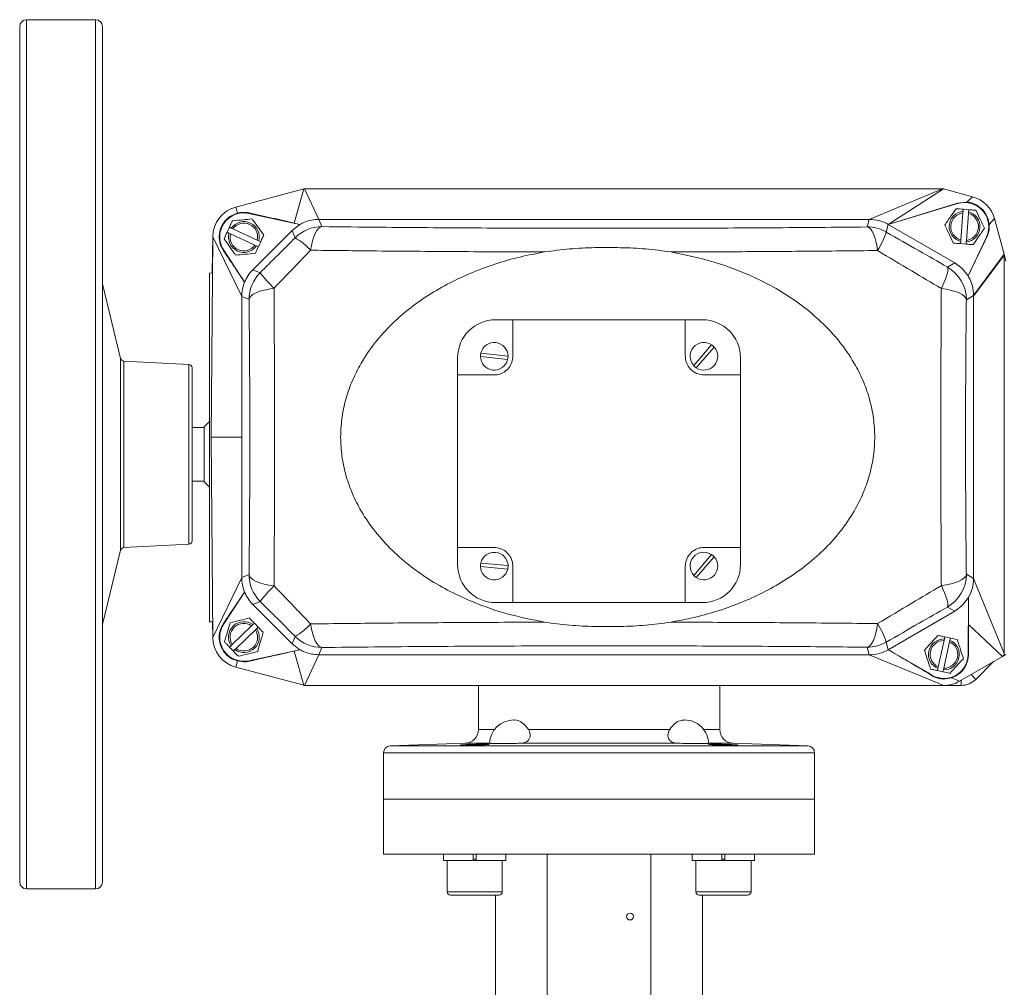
# Model space of a CAD drawing. Header units: millimetres. Extents: x 72 to 1173, y -128 to 1022.
# Tile 6 of 8: x 120 to 405, y 741 to 1022. Entities that reach past the tile are written whole.
import ezdxf

# ---------------------------------------------------------------- set-up
doc = ezdxf.new("R2010")
doc.units = ezdxf.units.MM

msp = doc.modelspace()

# ---------------------------------------------------------------- linework, layer by layer
at = {"color": 7, "linetype": 'Continuous', "lineweight": 15}
for p, q in [((119.84, 771.59), (119.84, 1019.59)), ((141.84, 1021.59), (121.84, 1021.59)), ((143.84, 1019.59), (143.84, 979.4)), ((143.84, 979.4), (143.84, 771.59)), ((182.51, 967.28), (202.19, 972.56)), ((199.43, 962.63), (202.19, 972.56)), ((202.32, 972.59), (202.19, 972.56)), ((202.45, 972.59), (202.32, 972.59)), ((206.61, 963.71), (202.45, 972.59)), ((202.45, 972.59), (387.43, 972.59)), ((387.43, 972.59), (366.2, 963.71)), ((387.69, 972.56), (371.69, 962.24)), ((387.56, 972.59), (387.43, 972.59)), ((387.69, 972.56), (387.56, 972.59)), ((387.69, 972.56), (396.17, 970.28)), ((371.69, 962.24), (391.82, 968.29)), ((394.44, 968.72), (391.78, 968.43)), ((391.78, 968.43), (391.82, 968.29)), ((396.17, 970.28), (394.44, 968.72)), ((182.99, 965.51), (182.51, 967.28)), ((186.35, 965.58), (186.32, 965.43)), ((186.32, 965.43), (201.11, 962.24)), ((393.35, 965.56), (392.74, 957.75)), ((393.38, 966.04), (393.35, 965.56)), ((393.43, 966.64), (393.38, 966.04)), ((393.43, 966.64), (395.03, 966.51)), ((394.34, 957.62), (394.94, 965.44)), ((394.94, 965.44), (394.98, 965.92)), ((394.98, 965.92), (395.03, 966.51)), ((198.84, 960.49), (201.11, 962.24)), ((201.11, 962.24), (199.43, 962.63)), ((206.61, 963.71), (207.48, 961.6)), ((206.61, 963.71), (366.2, 963.71)), ((365.61, 961.51), (366.2, 963.71)), ((371.69, 962.24), (371.1, 960.04)), ((371.69, 962.24), (390.96, 951.11)), ((402.53, 963.92), (400.97, 962.19)), ((402.53, 963.92), (405.31, 953.57)), ((179.97, 959.96), (180.64, 961.41)), ((179.97, 959.96), (180.51, 959.71)), ((180.51, 959.71), (180.95, 959.51)), ((181.18, 961.16), (180.64, 961.41)), ((180.95, 959.51), (188.07, 956.22)), ((181.62, 960.96), (181.18, 961.16)), ((188.74, 957.68), (181.62, 960.96)), ((187.44, 949.09), (198.84, 960.49)), ((199.71, 958.38), (198.84, 960.49)), ((175.34, 900.59), (175.84, 958.67)), ((175.84, 958.79), (175.61, 948.18)), ((184.22, 941.32), (175.84, 958.67)), ((189.17, 957.47), (188.74, 957.68)), ((189.72, 957.22), (189.05, 955.77)), ((189.72, 957.22), (189.17, 957.47)), ((392.7, 957.26), (392.66, 956.67)), ((394.25, 956.54), (392.66, 956.67)), ((392.74, 957.75), (392.7, 957.26)), ((394.25, 956.54), (394.3, 957.14)), ((394.3, 957.14), (394.34, 957.62)), ((400.17, 958.59), (394.83, 947.35)), ((400.28, 958.54), (400.17, 958.59)), ((178.9, 954.68), (178.99, 954.74)), ((185.06, 945.53), (178.99, 954.74)), ((188.07, 956.22), (188.5, 956.02)), ((188.5, 956.02), (189.05, 955.77)), ((388.84, 949.89), (390.96, 951.11)), ((390.96, 951.11), (393.13, 949.47)), ((405.31, 953.57), (396.46, 941.59)), ((396.46, 941.41), (405.34, 953.31)), ((405.84, 951.58), (405.31, 953.57)), ((405.34, 953.31), (405.34, 837.88)), ((175.61, 948.18), (174.84, 948.14)), ((174.84, 948.14), (174.84, 847.04)), ((187.44, 949.09), (189.56, 948.22)), ((393.13, 949.47), (394.83, 947.35)), ((149.1, 923.39), (143.84, 944.97)), ((186.34, 940.44), (184.22, 941.32)), ((184.22, 900.59), (184.22, 941.32)), ((396.46, 941.59), (394.34, 940.37)), ((396.46, 941.59), (396.46, 941.41)), ((396.46, 941.41), (396.46, 859.59)), ((262.84, 934.59), (257.84, 934.59)), ((262.84, 934.59), (262.84, 924.09)), ((262.84, 934.59), (312.84, 934.59)), ((312.84, 924.09), (312.84, 934.59)), ((312.84, 934.59), (317.84, 934.59)), ((315.28, 921.31), (320.45, 927.33)), ((321.21, 926.68), (316.04, 920.66)), ((168.89, 921.64), (150.02, 922.63)), ((246.84, 918.59), (246.84, 923.59)), ((261.32, 923.04), (253.44, 923.96)), ((253.55, 924.96), (261.44, 924.03)), ((328.84, 918.59), (328.84, 923.59)), ((169.84, 920.64), (169.84, 877.13)), ((246.84, 868.59), (246.84, 918.59)), ((257.34, 918.59), (246.84, 918.59)), ((328.84, 918.59), (318.34, 918.59)), ((328.84, 918.59), (328.84, 868.59)), ((174.84, 905.09), (173.34, 903.59)), ((173.34, 903.34), (169.84, 903.34)), ((173.34, 903.59), (173.34, 889.83)), ((175.84, 842.51), (175.34, 900.59)), ((184.22, 900.59), (175.34, 900.59)), ((184.22, 859.86), (184.22, 900.59)), ((173.34, 889.83), (173.34, 887.59)), ((169.84, 887.84), (173.34, 887.84)), ((173.34, 887.59), (174.84, 886.09)), ((169.84, 877.13), (169.84, 870.54)), ((150.02, 868.55), (168.89, 869.54)), ((246.84, 868.59), (257.34, 868.59)), ((246.84, 868.59), (246.84, 863.59)), ((318.34, 868.59), (328.84, 868.59)), ((328.84, 863.59), (328.84, 868.59)), ((143.84, 846.21), (149.1, 867.79)), ((315.28, 860.5), (320.45, 866.52)), ((321.21, 865.87), (316.04, 859.85)), ((261.34, 862.32), (253.44, 863.05)), ((253.53, 864.05), (261.43, 863.32)), ((262.84, 863.09), (262.84, 852.59)), ((312.84, 852.59), (312.84, 863.09)), ((184.22, 859.86), (175.84, 842.51)), ((184.22, 859.86), (186.34, 860.74)), ((394.34, 860.81), (396.46, 859.59)), ((405.34, 837.88), (396.46, 859.59)), ((178.99, 846.44), (185.06, 855.65)), ((394.99, 854.09), (393.24, 851.82)), ((394.99, 854.09), (394.84, 837.59)), ((394.97, 846.3), (394.99, 854.09)), ((189.56, 852.96), (187.44, 852.09)), ((198.84, 840.69), (187.44, 852.09)), ((257.84, 852.59), (262.84, 852.59)), ((312.84, 852.59), (262.84, 852.59)), ((312.84, 852.59), (317.84, 852.59)), ((390.96, 850.07), (388.84, 851.29)), ((393.24, 851.82), (390.96, 850.07)), ((390.96, 850.07), (371.69, 838.95)), ((174.84, 847.04), (175.72, 846.99)), ((175.72, 846.99), (175.84, 842.36)), ((178.9, 846.5), (178.99, 846.44)), ((187.1, 845.89), (181.47, 840.44)), ((187.45, 846.22), (187.1, 845.89)), ((187.88, 846.64), (187.45, 846.22)), ((187.88, 846.64), (188.99, 845.49)), ((188.56, 845.07), (188.99, 845.49)), ((394.96, 837.59), (394.97, 846.3)), ((394.97, 846.3), (404.84, 837.01)), ((182.58, 839.29), (188.22, 844.74)), ((188.22, 844.74), (188.56, 845.07)), ((198.84, 840.69), (199.71, 842.8)), ((388.14, 842.65), (388.01, 842.06)), ((388.14, 842.65), (389.7, 842.3)), ((389.57, 841.72), (389.7, 842.3)), ((181.12, 840.11), (180.69, 839.69)), ((181.8, 838.54), (180.69, 839.69)), ((181.47, 840.44), (181.12, 840.11)), ((201.11, 838.95), (198.84, 840.69)), ((207.48, 839.58), (206.61, 837.47)), ((366.2, 837.47), (365.61, 839.67)), ((371.1, 841.14), (371.69, 838.95)), ((387.91, 841.59), (386.21, 833.94)), ((387.78, 833.59), (389.47, 841.24)), ((388.01, 842.06), (387.91, 841.59)), ((389.47, 841.24), (389.57, 841.72)), ((181.8, 838.54), (182.23, 838.96)), ((182.23, 838.96), (182.58, 839.29)), ((201.11, 838.95), (186.32, 835.75)), ((199.43, 838.55), (201.11, 838.95)), ((199.43, 838.55), (202.19, 828.62)), ((206.61, 837.47), (202.45, 828.59)), ((366.2, 837.47), (206.61, 837.47)), ((366.2, 837.47), (387.84, 828.59)), ((383.34, 832.23), (371.69, 838.95)), ((404.84, 837.01), (392.34, 829.8)), ((394.96, 837.59), (394.84, 837.59)), ((404.84, 837.01), (405.84, 837.59)), ((182.99, 835.68), (182.51, 833.9)), ((202.19, 828.62), (182.51, 833.9)), ((186.35, 835.6), (186.32, 835.75)), ((386.21, 833.94), (386.11, 833.46)), ((402.26, 835.52), (397.08, 830.35)), ((383.28, 832.13), (383.34, 832.23)), ((386.11, 833.46), (385.98, 832.88)), ((387.54, 832.54), (385.98, 832.88)), ((387.54, 832.54), (387.67, 833.12)), ((387.67, 833.12), (387.78, 833.59)), ((395.7, 831.73), (397.08, 830.35)), ((202.19, 828.62), (202.32, 828.59)), ((202.32, 828.59), (202.45, 828.59)), ((387.84, 828.59), (202.45, 828.59)), ((252.84, 828.59), (252.84, 815.82)), ((322.84, 815.82), (322.84, 828.59)), ((387.84, 828.59), (389.82, 828.59)), ((389.07, 828.6), (388.84, 828.62)), ((392.84, 828.59), (388.84, 828.59)), ((392.34, 829.8), (390.09, 830.8)), ((392.84, 830.09), (392.84, 828.59)), ((267.34, 815.82), (308.35, 815.82)), ((248.98, 811.83), (227.27, 811.07)), ((310.64, 811.83), (265.04, 811.83)), ((348.41, 811.07), (326.7, 811.83)), ((225.34, 809.07), (225.34, 795.59)), ((350.34, 795.59), (350.34, 809.07)), ((225.34, 795.59), (225.34, 779.63)), ((225.34, 795.59), (350.34, 795.59)), ((225.34, 795.59), (287.84, 795.59)), ((287.84, 795.59), (350.34, 795.59)), ((350.34, 779.63), (350.34, 795.59)), ((287.84, 779.63), (225.34, 779.63)), ((242.73, 779.59), (242.73, 777.79)), ((246.78, 779.63), (246.78, 779.59)), ((251.33, 779.59), (251.33, 777.79)), ((252.23, 777.79), (252.23, 779.59)), ((256.78, 779.59), (256.78, 779.63)), ((260.83, 777.79), (260.83, 779.59)), ((271.97, 779.63), (271.97, 779.59)), ((272.84, 779.59), (272.84, 704.59)), ((350.34, 779.63), (287.84, 779.63)), ((302.84, 704.59), (302.84, 779.59)), ((303.72, 779.59), (303.72, 779.63)), ((314.85, 779.59), (314.85, 777.79)), ((318.9, 779.63), (318.9, 779.59)), ((323.45, 779.59), (323.45, 777.79)), ((324.35, 777.79), (324.35, 779.59)), ((328.9, 779.59), (328.9, 779.63)), ((332.95, 777.79), (332.95, 779.59)), ((251.33, 777.79), (242.73, 777.79)), ((243.78, 777.79), (243.78, 768.79)), ((252.23, 777.79), (251.33, 777.79)), ((260.83, 777.79), (252.23, 777.79)), ((259.78, 768.79), (259.78, 777.79)), ((323.45, 777.79), (314.85, 777.79)), ((315.9, 777.79), (315.9, 768.79)), ((324.35, 777.79), (323.45, 777.79)), ((332.95, 777.79), (324.35, 777.79)), ((331.9, 768.79), (331.9, 777.79)), ((121.84, 769.59), (141.84, 769.59)), ((258.78, 767.79), (244.78, 767.79)), ((257.84, 767.79), (257.84, 733.44)), ((323.9, 767.79), (316.9, 767.79)), ((317.84, 733.44), (317.84, 767.79)), ((330.9, 767.79), (323.9, 767.79))]:
    msp.add_line(p, q, dxfattribs=at)
at = {"color": 8, "linetype": 'Continuous', "lineweight": 15}
for p, q in [((121.84, 1021.59), (121.84, 769.59)), ((141.84, 980.76), (141.84, 1021.59)), ((141.84, 769.59), (141.84, 980.76)), ((149.1, 914.38), (149.1, 923.39)), ((150.02, 913.87), (150.02, 922.63)), ((168.89, 913.2), (168.89, 921.64)), ((149.1, 867.79), (149.1, 914.38)), ((150.02, 868.55), (150.02, 913.87)), ((168.89, 869.54), (168.89, 913.2)), ((388.84, 828.65), (388.84, 828.62)), ((252.84, 815.82), (257.52, 815.82)), ((318.17, 815.82), (322.84, 815.82)), ((227.27, 811.07), (287.84, 811.07)), ((256.1, 811.83), (248.98, 811.83)), ((287.84, 811.07), (348.41, 811.07)), ((326.7, 811.83), (319.59, 811.83)), ((350.34, 809.07), (225.34, 809.07)), ((251.33, 778.19), (252.23, 778.19)), ((323.45, 778.19), (324.35, 778.19)), ((243.78, 768.79), (259.78, 768.79)), ((315.9, 768.79), (323.9, 768.79)), ((323.9, 768.79), (331.9, 768.79))]:
    msp.add_line(p, q, dxfattribs=at)
at = {"color": 7, "linetype": 'Continuous', "lineweight": 15, "flags": 128}
for points in [[(204.2, 954.76), (204.45, 956.17), (204.75, 957.48), (205.12, 958.64), (205.53, 959.63), (205.98, 960.44), (206.46, 961.04), (206.97, 961.43), (207.48, 961.6)], [(368.59, 954.66), (368.37, 956.08), (368.09, 957.38), (367.76, 958.55), (367.39, 959.54), (366.97, 960.35), (366.53, 960.96), (366.08, 961.35), (365.61, 961.51)], [(388.84, 949.89), (388.98, 949.63), (389.01, 949.2), (388.93, 948.61), (388.75, 947.87), (388.47, 946.98), (388.1, 945.97), (387.63, 944.86), (387.09, 943.66)], [(193.59, 943.74), (192.1, 943.51), (190.72, 943.21), (189.49, 942.85), (188.44, 942.44), (187.58, 941.98), (186.93, 941.49), (186.52, 940.97), (186.34, 940.44)], [(394.34, 940.37), (394.16, 940.89), (393.75, 941.41), (393.11, 941.9), (392.25, 942.36), (391.19, 942.77), (389.96, 943.13), (388.58, 943.43), (387.09, 943.66)], [(193.59, 857.44), (192.1, 857.67), (190.72, 857.97), (189.49, 858.33), (188.44, 858.74), (187.58, 859.2), (186.93, 859.69), (186.52, 860.21), (186.34, 860.74)], [(394.34, 860.81), (394.16, 860.29), (393.75, 859.77), (393.11, 859.28), (392.25, 858.83), (391.19, 858.41), (389.96, 858.05), (388.58, 857.75), (387.09, 857.52)], [(388.84, 851.29), (388.98, 851.55), (389.01, 851.98), (388.93, 852.57), (388.75, 853.32), (388.47, 854.2), (388.1, 855.21), (387.63, 856.32), (387.09, 857.52)], [(207.48, 839.58), (206.97, 839.75), (206.46, 840.14), (205.98, 840.74), (205.53, 841.55), (205.12, 842.54), (204.75, 843.71), (204.45, 845.01), (204.2, 846.42)], [(365.61, 839.67), (366.08, 839.84), (366.53, 840.23), (366.97, 840.83), (367.39, 841.64), (367.76, 842.64), (368.09, 843.8), (368.37, 845.1), (368.59, 846.52)]]:
    msp.add_lwpolyline(points, dxfattribs=at)
at = {"color": 7, "linetype": 'Continuous', "lineweight": 15}
msp.add_circle((296.84, 761.59), 1, dxfattribs=at)
for centre, radius, start, end in [((121.84, 1019.59), 2, 90, 180), ((141.84, 1019.59), 2, 0, 90), ((202.45, 971.59), 1, 90, 105), ((387.43, 971.59), 1, 75, 90), ((393.84, 961.59), 7, 334.6231, 106.749), ((393.84, 961.59), 9, 15, 75), ((184.84, 958.59), 9, 105, 179.5064), ((184.84, 958.59), 7, 77.8051, 213.3602), ((393.84, 961.59), 4.47, 95.8664, 255.2676), ((393.84, 961.59), 4, 97.104, 254.03), ((393.84, 961.59), 4.47, 275.8664, 75.2676), ((393.84, 961.59), 4, 277.104, 74.03), ((184.84, 958.59), 4.47, 345.547, 144.9481), ((184.84, 958.59), 4, 346.7845, 143.7106), ((184.84, 958.59), 4.47, 165.547, 324.9481), ((184.84, 958.59), 4, 166.7845, 323.7106), ((207.49, 950.59), 11.01, 90.0299, 134.9701), ((365.6, 950.51), 11.01, 60.019, 89.981), ((347.44, 967.83), 24.92, 328.0865, 341.7695), ((189.65, 941.31), 19.82, 42.7452, 59.4888), ((404.34, 953.31), 1, 360, 15), ((197.35, 940.44), 11.01, 135.0299, 179.9701), ((222.24, 973.62), 41.39, 217.857, 226.2021), ((383.33, 940.36), 11.01, 0.0429, 59.9571), ((257.84, 923.59), 11, 90, 180), ((317.84, 923.59), 11, 0, 90), ((257.44, 924), 4, 0.4653, 166.1038), ((318.25, 924), 4, 56.5, 222.1385), ((318.25, 924), 4, 236.5, 42.1385), ((318.25, 924), 4, 42.1385, 56.5), ((150.07, 923.63), 1, 193.6993, 267), ((257.44, 924), 4, 166.1038, 180.4653), ((257.44, 924), 4, 180.4653, 346.1038), ((257.44, 924), 4, 346.1038, 0.4653), ((168.84, 920.64), 1, 0, 87), ((318.25, 924), 4, 222.1385, 236.5), ((150.07, 867.55), 1, 93, 166.3007), ((168.84, 870.54), 1, 273, 0), ((257.44, 863.19), 4, 1.8633, 167.5018), ((318.25, 863.19), 4, 56.5, 222.1385), ((318.25, 863.19), 4, 236.5, 42.1385), ((318.25, 863.19), 4, 42.1385, 56.5), ((257.84, 863.59), 11, 180, 270), ((257.44, 863.19), 4, 167.5018, 181.8633), ((257.44, 863.19), 4, 181.8633, 347.5018), ((257.44, 863.19), 4, 347.5018, 1.8633), ((317.84, 863.59), 11, 270, 0), ((197.35, 860.74), 11.01, 180.0299, 224.9701), ((318.25, 863.19), 4, 222.1385, 236.5), ((383.33, 860.82), 11.01, 300.0429, 359.9571), ((222.24, 827.56), 41.39, 133.7979, 142.143), ((184.84, 842.59), 7, 146.6398, 282.1949), ((184.84, 842.59), 4.47, 54.3042, 213.7054), ((184.84, 842.59), 4, 55.5418, 212.4679), ((189.65, 859.88), 19.82, 300.5112, 317.2548), ((347.44, 833.35), 24.92, 18.2305, 31.9135), ((184.84, 842.59), 9, 180.4936, 255), ((184.84, 842.59), 4.47, 234.3042, 33.7054), ((184.84, 842.59), 4, 235.5418, 32.4679), ((207.49, 850.59), 11.01, 225.0299, 269.9701), ((365.6, 850.68), 11.01, 270.019, 299.981), ((387.84, 837.59), 4.47, 87.8384, 247.2395), ((387.84, 837.59), 4, 89.0759, 246.002), ((387.84, 837.59), 4.47, 267.8384, 67.2395), ((387.84, 837.59), 4, 269.0759, 66.002), ((387.84, 837.59), 7, 230.0095, 0), ((404.34, 837.88), 1, 300, 0), ((202.45, 829.59), 1, 255, 270), ((387.84, 837.59), 9, 270, 300), ((388.84, 831.59), 3, 274.3351, 295.9271), ((392.84, 834.59), 6, 270, 315), ((263.09, 811.59), 7, 89.7021, 178.3731), ((312.59, 811.59), 7, 0, 90.0054), ((248.84, 815.82), 4, 272, 0), ((326.84, 815.82), 4, 180, 268), ((227.34, 809.07), 2, 92, 180), ((348.34, 809.07), 2, 0, 88), ((121.84, 771.59), 2, 180, 270), ((141.84, 771.59), 2, 270, 0), ((244.78, 768.79), 1, 180, 270), ((258.78, 768.79), 1, 270, 0), ((316.9, 768.79), 1, 180, 270), ((330.9, 768.79), 1, 270, 0)]:
    msp.add_arc(centre, radius, start, end, dxfattribs=at)
for centre, major_axis, ratio, start_param, end_param in [((366.19, 952.7), (2.85, 10.63), 0.999347, 6.021549, 6.544821), ((195.23, 941.32), (10.17, -4.21), 0.999286, 2.749146, 3.141593), ((195.23, 941.32), (10.17, -4.21), 0.999286, 3.141593, 3.534039), ((195.23, 859.87), (-10.17, -4.21), 0.999286, 5.890739, 6.283185), ((195.23, 859.87), (-10.17, -4.21), 0.999286, 0, 0.392447), ((366.19, 848.48), (2.85, -10.63), 0.999347, 6.021549, 6.544821), ((387.87, 837.53), (-3.54, 6.14), 0.999954, 2.935028, 4.197021)]:
    msp.add_ellipse(centre, major_axis=major_axis, ratio=ratio, start_param=start_param, end_param=end_param, dxfattribs=at)
for points, knots in [([(391.78, 968.43), (388.42, 967.4), (381.7, 965.33), (375.03, 963.27), (371.69, 962.24)], [0, 0, 0, 0, 0.499862, 1, 1, 1, 1]), ([(400.97, 962.19), (400.83, 962.97), (400.55, 964.54), (399.17, 966.56), (397.26, 968.03), (395.55, 968.6), (394.6, 968.7), (394.44, 968.72)], [0, 0, 0, 0, 0.237214, 0.474354, 0.712873, 0.951751, 1, 1, 1, 1]), ([(182.99, 965.51), (182.24, 965.22), (180.73, 964.66), (178.98, 962.92), (177.88, 960.76), (177.57, 958.36), (177.99, 956.24), (178.63, 955.13), (178.9, 954.68)], [0, 0, 0, 0, 0.1764793, 0.3529604, 0.5293597, 0.705252, 0.8795117, 1, 1, 1, 1]), ([(186.35, 965.58), (185.59, 965.68), (184.46, 965.84), (183.35, 965.59), (182.99, 965.51)], [0, 0, 0, 0, 0.67946, 1, 1, 1, 1]), ([(199.43, 962.63), (198.4, 962.87), (196.31, 963.35), (191.91, 964.34), (188.56, 965.09), (186.35, 965.58)], [0, 0, 0, 0, 0.248592, 0.502839, 1, 1, 1, 1]), ([(388.08, 962.04), (388.67, 962.89), (389.76, 964.48), (390.84, 966.06), (391.35, 966.8)], [0, 0, 0, 0, 0.534716, 1, 1, 1, 1]), ([(391.35, 966.8), (392.03, 966.75), (392.72, 966.69), (393.43, 966.64), (393.43, 966.64)], [0, 0, 0, 0, 0.994089, 1, 1, 1, 1]), ([(395.03, 966.51), (395.47, 966.48), (396.17, 966.43), (396.85, 966.37), (397.11, 966.35)], [0, 0, 0, 0, 0.630042, 1, 1, 1, 1]), ([(397.11, 966.35), (397.55, 965.42), (398.38, 963.68), (399.21, 961.95), (399.6, 961.14)], [0, 0, 0, 0, 0.534716, 1, 1, 1, 1]), ([(180.64, 961.41), (180.82, 961.81), (181.12, 962.45), (181.4, 963.08), (181.51, 963.31)], [0, 0, 0, 0, 0.630042, 1, 1, 1, 1]), ([(181.51, 963.31), (182.54, 963.4), (184.46, 963.58), (186.37, 963.75), (187.26, 963.83)], [0, 0, 0, 0, 0.534716, 1, 1, 1, 1]), ([(187.26, 963.83), (187.85, 962.99), (188.97, 961.42), (190.07, 959.85), (190.59, 959.12)], [0, 0, 0, 0, 0.534716, 1, 1, 1, 1]), ([(201.11, 962.24), (201.54, 962.46), (202.6, 963.01), (204.45, 963.58), (205.89, 963.67), (206.61, 963.71)], [0, 0, 0, 0, 0.2501759, 0.6226445, 1, 1, 1, 1]), ([(400.28, 958.54), (400.56, 959.25), (401.01, 960.42), (400.98, 961.69), (400.97, 962.19)], [0, 0, 0, 0, 0.61235, 1, 1, 1, 1]), ([(179.09, 958.06), (179.38, 958.69), (179.67, 959.31), (179.96, 959.95), (179.97, 959.96)], [0, 0, 0, 0, 0.994089, 1, 1, 1, 1]), ([(207.48, 961.6), (213.11, 961.54), (223.2, 961.42), (238.08, 961.3), (251.92, 961.21), (266.01, 961.15), (280.31, 961.12), (294.78, 961.11), (309.18, 961.13), (323.46, 961.18), (337.62, 961.26), (351.72, 961.37), (360.98, 961.46), (365.61, 961.51)], [0, 0, 0, 0, 0.110277, 0.197668, 0.285127, 0.372519, 0.462449, 0.552453, 0.642383, 0.731211, 0.820039, 0.91002, 1, 1, 1, 1]), ([(371.1, 960.04), (374.29, 958.21), (380.22, 954.8), (386.11, 951.45), (388.84, 949.89)], [0, 0, 0, 0, 0.536251, 1, 1, 1, 1]), ([(390.58, 956.83), (390.13, 957.76), (389.3, 959.5), (388.47, 961.23), (388.08, 962.04)], [0, 0, 0, 0, 0.534716, 1, 1, 1, 1]), ([(399.6, 961.14), (399.01, 960.29), (397.92, 958.7), (396.84, 957.12), (396.33, 956.38)], [0, 0, 0, 0, 0.5347163, 1, 1, 1, 1]), ([(182.42, 953.35), (181.83, 954.19), (180.71, 955.77), (179.61, 957.33), (179.09, 958.06)], [0, 0, 0, 0, 0.5347163, 1, 1, 1, 1]), ([(189.56, 948.22), (191.23, 949.89), (194.2, 952.85), (197.58, 956.24), (199.29, 957.95), (199.71, 958.38)], [0, 0, 0, 0, 0.493309, 0.874458, 1, 1, 1, 1]), ([(190.59, 959.12), (190.48, 958.89), (190.2, 958.27), (189.9, 957.63), (189.72, 957.22)], [0, 0, 0, 0, 0.369958, 1, 1, 1, 1]), ([(392.66, 956.67), (392.65, 956.67), (391.95, 956.72), (391.26, 956.78), (390.58, 956.83)], [0, 0, 0, 0, 0.005911, 1, 1, 1, 1]), ([(396.33, 956.38), (396.08, 956.4), (395.4, 956.45), (394.69, 956.51), (394.25, 956.54)], [0, 0, 0, 0, 0.369958, 1, 1, 1, 1]), ([(394.83, 947.35), (395.74, 949.2), (397.55, 952.92), (399.37, 956.66), (400.28, 958.54)], [0, 0, 0, 0, 0.499945, 1, 1, 1, 1]), ([(178.9, 954.68), (179.82, 953.31), (181.87, 950.26), (183.93, 947.21), (185.06, 945.53)], [0, 0, 0, 0, 0.449807, 1, 1, 1, 1]), ([(188.17, 953.88), (187.15, 953.78), (185.22, 953.6), (183.31, 953.43), (182.42, 953.35)], [0, 0, 0, 0, 0.534716, 1, 1, 1, 1]), ([(189.05, 955.77), (189.04, 955.77), (188.75, 955.13), (188.46, 954.5), (188.17, 953.88)], [0, 0, 0, 0, 0.005911, 1, 1, 1, 1]), ([(204.2, 954.76), (203.76, 954.3), (201.97, 952.44), (198.44, 948.76), (195.34, 945.55), (193.59, 943.74)], [0, 0, 0, 0, 0.1256301, 0.5068875, 1, 1, 1, 1]), ([(272.06, 954.25), (267.84, 954.27), (259.41, 954.29), (246.8, 954.36), (234.25, 954.45), (219.96, 954.57), (210.05, 954.69), (204.2, 954.76)], [0, 0, 0, 0, 0.182769, 0.365539, 0.550032, 0.734525, 1, 1, 1, 1]), ([(272.06, 846.93), (268.52, 847.64), (261.46, 849.05), (252.33, 852.22), (244.67, 855.73), (238.4, 859.31), (232.51, 863.49), (227.1, 868.3), (222.32, 873.73), (218.65, 879.26), (216.02, 884.65), (214.26, 889.78), (213.17, 895.08), (212.79, 900.5), (213.15, 905.93), (214.22, 911.24), (215.97, 916.39), (218.59, 921.82), (222.26, 927.37), (227.04, 932.82), (232.44, 937.63), (238.33, 941.82), (244.59, 945.41), (251.15, 948.43), (257.94, 950.91), (264.92, 952.9), (269.67, 953.8), (272.06, 954.25)], [0, 0, 0, 0, 0.062418, 0.124617, 0.166663, 0.208334, 0.249438, 0.29158, 0.333271, 0.374483, 0.40605, 0.436978, 0.468065, 0.499528, 0.530733, 0.562024, 0.593073, 0.624762, 0.666177, 0.707908, 0.749907, 0.791218, 0.832863, 0.874627, 0.91616, 0.958034, 1, 1, 1, 1]), ([(308.63, 954.25), (306.22, 954.58), (301.39, 955.23), (294.03, 955.55), (286.66, 955.56), (279.29, 955.24), (274.47, 954.58), (272.06, 954.25)], [0, 0, 0, 0, 0.198675, 0.397735, 0.60189, 0.801295, 1, 1, 1, 1]), ([(368.59, 954.66), (365.07, 954.62), (358.04, 954.55), (347.73, 954.46), (337.76, 954.38), (328.12, 954.33), (318.4, 954.28), (311.89, 954.26), (308.63, 954.25)], [0, 0, 0, 0, 0.179947, 0.360209, 0.519716, 0.679222, 0.839611, 1, 1, 1, 1]), ([(308.63, 954.25), (312.16, 953.55), (319.23, 952.13), (328.35, 948.96), (336.02, 945.46), (342.28, 941.87), (348.17, 937.69), (353.58, 932.89), (358.36, 927.45), (362.03, 921.92), (364.66, 916.53), (366.42, 911.4), (367.51, 906.1), (367.89, 900.68), (367.54, 895.25), (366.46, 889.94), (364.72, 884.79), (362.09, 879.36), (358.43, 873.81), (353.65, 868.36), (348.24, 863.55), (342.35, 859.36), (336.1, 855.77), (329.54, 852.75), (322.74, 850.27), (315.77, 848.28), (311.01, 847.38), (308.63, 846.93)], [0, 0, 0, 0, 0.062418, 0.124617, 0.166663, 0.208334, 0.249438, 0.29158, 0.333271, 0.374483, 0.40605, 0.436978, 0.468065, 0.499528, 0.530733, 0.562024, 0.593073, 0.624762, 0.666177, 0.707908, 0.749907, 0.791218, 0.832863, 0.874627, 0.91616, 0.958034, 1, 1, 1, 1]), ([(387.09, 943.66), (384.24, 945.35), (378.09, 948.99), (371.91, 952.68), (368.59, 954.66)], [0, 0, 0, 0, 0.4636404, 1, 1, 1, 1]), ([(394.83, 947.35), (394.88, 947.26), (395.43, 946.35), (396.24, 944.47), (396.39, 942.55), (396.46, 941.59)], [0, 0, 0, 0, 0.049895, 0.524923, 1, 1, 1, 1]), ([(193.59, 943.74), (193.61, 941.17), (193.64, 936.03), (193.68, 928.11), (193.71, 920.07), (193.74, 910.94), (193.75, 900.8), (193.74, 889.59), (193.71, 878.35), (193.66, 867.55), (193.61, 860.68), (193.59, 857.44)], [0, 0, 0, 0, 0.092121, 0.184242, 0.277736, 0.371229, 0.49762, 0.624011, 0.754033, 0.884056, 1, 1, 1, 1]), ([(387.09, 857.52), (387.07, 860.08), (387.04, 865.21), (387, 873.11), (386.97, 881.14), (386.95, 890.24), (386.94, 900.38), (386.95, 911.59), (386.98, 922.83), (387.02, 933.6), (387.07, 940.45), (387.09, 943.66)], [0, 0, 0, 0, 0.092061, 0.184121, 0.277546, 0.370971, 0.497615, 0.62426, 0.754544, 0.884827, 1, 1, 1, 1]), ([(186.34, 860.74), (186.37, 863.73), (186.44, 869.98), (186.51, 879.76), (186.56, 890.03), (186.58, 900.49), (186.56, 910.02), (186.53, 918.47), (186.48, 925.87), (186.42, 933.22), (186.37, 938.04), (186.34, 940.44)], [0, 0, 0, 0, 0.115928, 0.242306, 0.368684, 0.498733, 0.628783, 0.720893, 0.813004, 0.906502, 1, 1, 1, 1]), ([(394.34, 940.37), (394.31, 937.4), (394.24, 931.18), (394.17, 921.43), (394.12, 911.15), (394.11, 900.69), (394.12, 891.17), (394.15, 882.73), (394.2, 875.35), (394.26, 868.02), (394.31, 863.22), (394.34, 860.81)], [0, 0, 0, 0, 0.115156, 0.241788, 0.36842, 0.498731, 0.629042, 0.721092, 0.813142, 0.906571, 1, 1, 1, 1]), ([(262.84, 924.09), (262.78, 923.48), (262.66, 922.25), (261.72, 920.6), (260.34, 919.36), (258.8, 918.69), (257.76, 918.62), (257.34, 918.59)], [0, 0, 0, 0, 0.213733, 0.427549, 0.640038, 0.851949, 1, 1, 1, 1]), ([(318.34, 918.59), (317.73, 918.65), (316.5, 918.77), (314.86, 919.71), (313.61, 921.09), (312.94, 922.64), (312.87, 923.67), (312.84, 924.09)], [0, 0, 0, 0, 0.213733, 0.427549, 0.640038, 0.851949, 1, 1, 1, 1]), ([(257.34, 868.59), (257.96, 868.53), (259.18, 868.41), (260.83, 867.47), (262.07, 866.09), (262.74, 864.55), (262.81, 863.51), (262.84, 863.09)], [0, 0, 0, 0, 0.213733, 0.427549, 0.640038, 0.851949, 1, 1, 1, 1]), ([(312.84, 863.09), (312.9, 863.7), (313.02, 864.93), (313.96, 866.58), (315.34, 867.82), (316.89, 868.49), (317.92, 868.56), (318.34, 868.59)], [0, 0, 0, 0, 0.213733, 0.427549, 0.640038, 0.851949, 1, 1, 1, 1]), ([(396.46, 859.59), (396.39, 858.63), (396.27, 856.7), (395.41, 854.96), (394.99, 854.09)], [0, 0, 0, 0, 0.500026, 1, 1, 1, 1]), ([(193.59, 857.44), (195.34, 855.63), (198.44, 852.42), (201.97, 848.75), (203.76, 846.89), (204.2, 846.42)], [0, 0, 0, 0, 0.493113, 0.87437, 1, 1, 1, 1]), ([(368.59, 846.52), (371.91, 848.5), (378.09, 852.19), (384.24, 855.83), (387.09, 857.52)], [0, 0, 0, 0, 0.5363596, 1, 1, 1, 1]), ([(185.06, 855.65), (184.15, 854.3), (182.09, 851.25), (180.04, 848.2), (178.9, 846.5)], [0, 0, 0, 0, 0.443966, 1, 1, 1, 1]), ([(199.71, 842.8), (199.29, 843.23), (197.58, 844.94), (194.2, 848.33), (191.23, 851.29), (189.56, 852.96)], [0, 0, 0, 0, 0.125542, 0.506691, 1, 1, 1, 1]), ([(388.84, 851.29), (386.11, 849.74), (380.22, 846.38), (374.29, 842.97), (371.1, 841.14)], [0, 0, 0, 0, 0.463749, 1, 1, 1, 1]), ([(180.83, 846.74), (181.83, 846.99), (183.7, 847.46), (185.57, 847.92), (186.43, 848.14)], [0, 0, 0, 0, 0.534716, 1, 1, 1, 1]), ([(186.43, 848.14), (186.61, 847.96), (187.08, 847.47), (187.57, 846.96), (187.88, 846.64)], [0, 0, 0, 0, 0.369958, 1, 1, 1, 1]), ([(178.9, 846.5), (178.53, 845.83), (177.79, 844.47), (177.59, 842.07), (178.13, 839.74), (179.43, 837.71), (181.15, 836.31), (182.45, 835.86), (182.99, 835.68)], [0, 0, 0, 0, 0.174996, 0.350184, 0.522581, 0.697406, 0.873464, 1, 1, 1, 1]), ([(179.24, 841.19), (179.52, 842.19), (180.05, 844.04), (180.58, 845.88), (180.83, 846.74)], [0, 0, 0, 0, 0.534716, 1, 1, 1, 1]), ([(188.99, 845.49), (189, 845.49), (189.49, 844.98), (189.97, 844.48), (190.44, 843.99)], [0, 0, 0, 0, 0.005911, 1, 1, 1, 1]), ([(204.2, 846.42), (207.68, 846.47), (214.65, 846.55), (225.53, 846.66), (236.78, 846.75), (248.43, 846.83), (260.19, 846.89), (268.1, 846.92), (272.06, 846.93)], [0, 0, 0, 0, 0.158433, 0.317143, 0.487165, 0.657187, 0.828593, 1, 1, 1, 1]), ([(272.06, 846.93), (274.46, 846.6), (279.29, 845.95), (286.65, 845.63), (294.02, 845.63), (301.39, 845.95), (306.22, 846.6), (308.63, 846.93)], [0, 0, 0, 0, 0.198675, 0.397735, 0.60189, 0.801295, 1, 1, 1, 1]), ([(308.63, 846.93), (312.66, 846.92), (320.72, 846.89), (332.76, 846.83), (344.76, 846.75), (356.74, 846.65), (364.62, 846.56), (368.59, 846.52)], [0, 0, 0, 0, 0.198369, 0.396739, 0.596814, 0.79689, 1, 1, 1, 1]), ([(190.44, 843.99), (190.16, 843), (189.63, 841.14), (189.1, 839.3), (188.85, 838.44)], [0, 0, 0, 0, 0.534716, 1, 1, 1, 1]), ([(382.2, 838.84), (382.9, 839.6), (384.2, 841.02), (385.5, 842.44), (386.1, 843.1)], [0, 0, 0, 0, 0.5347163, 1, 1, 1, 1]), ([(386.1, 843.1), (386.35, 843.04), (387.02, 842.89), (387.71, 842.74), (388.14, 842.65)], [0, 0, 0, 0, 0.369958, 1, 1, 1, 1]), ([(389.7, 842.3), (389.71, 842.3), (390.39, 842.15), (391.07, 842), (391.74, 841.85)], [0, 0, 0, 0, 0.0059108, 1, 1, 1, 1]), ([(180.69, 839.69), (180.38, 840.01), (179.89, 840.52), (179.42, 841.01), (179.24, 841.19)], [0, 0, 0, 0, 0.630042, 1, 1, 1, 1]), ([(365.61, 839.67), (361.79, 839.71), (353.48, 839.79), (340.45, 839.9), (326.59, 839.98), (312.49, 840.04), (298.17, 840.07), (283.7, 840.07), (268.84, 840.04), (253.64, 839.98), (238.1, 839.88), (222.65, 839.75), (212.54, 839.64), (207.48, 839.58)], [0, 0, 0, 0, 0.074285, 0.161676, 0.249135, 0.336527, 0.426458, 0.516461, 0.606392, 0.704025, 0.801658, 0.900829, 1, 1, 1, 1]), ([(391.74, 841.85), (392.05, 840.87), (392.63, 839.03), (393.21, 837.2), (393.48, 836.34)], [0, 0, 0, 0, 0.534716, 1, 1, 1, 1]), ([(183.25, 837.04), (182.77, 837.53), (182.29, 838.03), (181.8, 838.54), (181.8, 838.54)], [0, 0, 0, 0, 0.994089, 1, 1, 1, 1]), ([(188.85, 838.44), (187.85, 838.19), (185.98, 837.72), (184.12, 837.26), (183.25, 837.04)], [0, 0, 0, 0, 0.534716, 1, 1, 1, 1]), ([(186.35, 835.6), (187.92, 835.95), (190.92, 836.62), (194.61, 837.44), (197.42, 838.08), (198.76, 838.39), (199.43, 838.55)], [0, 0, 0, 0, 0.3514743, 0.6734475, 0.8359662, 1, 1, 1, 1]), ([(206.61, 837.47), (205.89, 837.52), (204.45, 837.6), (202.6, 838.17), (201.54, 838.72), (201.11, 838.95)], [0, 0, 0, 0, 0.377362, 0.749824, 1, 1, 1, 1]), ([(371.69, 838.95), (373.32, 837.99), (377.19, 835.72), (381.04, 833.45), (383.28, 832.13)], [0, 0, 0, 0, 0.421073, 1, 1, 1, 1]), ([(383.94, 833.33), (383.63, 834.31), (383.05, 836.15), (382.47, 837.98), (382.2, 838.84)], [0, 0, 0, 0, 0.534716, 1, 1, 1, 1]), ([(182.99, 835.68), (183.76, 835.54), (184.89, 835.34), (186, 835.54), (186.35, 835.6)], [0, 0, 0, 0, 0.679426, 1, 1, 1, 1]), ([(393.48, 836.34), (392.78, 835.58), (391.48, 834.16), (390.18, 832.74), (389.58, 832.09)], [0, 0, 0, 0, 0.534716, 1, 1, 1, 1]), ([(383.28, 832.13), (383.9, 831.7), (385.17, 830.81), (387.62, 830.27), (389.26, 830.62), (390.09, 830.8)], [0, 0, 0, 0, 0.319979, 0.655519, 1, 1, 1, 1]), ([(385.98, 832.88), (385.55, 832.98), (384.86, 833.13), (384.19, 833.28), (383.94, 833.33)], [0, 0, 0, 0, 0.630042, 1, 1, 1, 1]), ([(389.58, 832.09), (388.91, 832.23), (388.24, 832.38), (387.55, 832.53), (387.54, 832.54)], [0, 0, 0, 0, 0.994089, 1, 1, 1, 1]), ([(263.12, 818.52), (263.25, 818.54), (263.91, 818.65), (265.2, 818.07), (266.5, 817.04), (267.12, 816.14), (267.34, 815.82)], [0, 0, 0, 0, 0.088064, 0.447992, 0.808854, 1, 1, 1, 1]), ([(308.35, 815.82), (308.78, 816.4), (309.64, 817.54), (311.19, 818.47), (312.17, 818.5), (312.58, 818.52)], [0, 0, 0, 0, 0.364703, 0.729535, 1, 1, 1, 1]), ([(265.04, 811.83), (265.44, 811.86), (266.26, 811.94), (267.21, 812.46), (267.76, 813.25), (267.91, 814.13), (267.77, 815.02), (267.48, 815.56), (267.34, 815.82)], [0, 0, 0, 0, 0.1924, 0.387224, 0.555275, 0.703744, 0.855739, 1, 1, 1, 1]), ([(308.35, 815.82), (308.17, 815.47), (307.8, 814.76), (307.78, 813.66), (308.18, 812.8), (308.85, 812.23), (309.68, 811.9), (310.32, 811.85), (310.64, 811.83)], [0, 0, 0, 0, 0.190815, 0.383135, 0.54715, 0.69469, 0.849174, 1, 1, 1, 1]), ([(247.53, 811.29), (247.53, 811.29), (247.45, 811.28), (247.74, 811.26), (248.4, 811.25), (249.5, 811.25), (250.85, 811.27), (252.3, 811.3), (253.69, 811.35), (254.88, 811.4), (255.68, 811.45), (256.06, 811.48), (255.99, 811.5), (255.98, 811.5)], [0, 0, 0, 0, 0.0016811, 0.1091044, 0.2164707, 0.3237954, 0.4311085, 0.5384436, 0.6458273, 0.7532685, 0.8607538, 0.9682491, 1, 1, 1, 1]), ([(254.78, 811.55), (254.41, 811.55), (253.67, 811.54), (252.25, 811.52), (250.81, 811.48), (249.47, 811.43), (248.36, 811.38), (247.96, 811.35), (247.76, 811.33)], [0, 0, 0, 0, 0.166539, 0.333076, 0.49967, 0.666376, 0.833173, 1, 1, 1, 1]), ([(255.91, 811.53), (255.76, 811.53), (255.51, 811.55), (254.98, 811.55), (254.78, 811.55)], [0, 0, 0, 0, 0.615252, 1, 1, 1, 1]), ([(265.04, 811.83), (264.27, 811.81), (262.72, 811.77), (260.37, 811.73), (258.34, 811.71), (256.88, 811.72), (256.12, 811.74), (256.17, 811.77), (256.19, 811.78)], [0, 0, 0, 0, 0.181309, 0.363172, 0.54505, 0.726942, 0.908836, 1, 1, 1, 1]), ([(319.54, 811.78), (319.55, 811.78), (319.67, 811.75), (319.14, 811.73), (317.93, 811.71), (316.04, 811.72), (313.79, 811.75), (311.92, 811.79), (310.9, 811.82), (310.64, 811.83)], [0, 0, 0, 0, 0.028483, 0.210404, 0.39234, 0.57429, 0.756243, 0.938186, 1, 1, 1, 1]), ([(319.66, 811.5), (319.66, 811.5), (319.58, 811.49), (319.86, 811.46), (320.53, 811.41), (321.63, 811.36), (322.98, 811.32), (324.43, 811.28), (325.82, 811.26), (327.01, 811.25), (327.81, 811.26), (328.18, 811.28), (328.12, 811.29), (328.1, 811.3)], [0, 0, 0, 0, 0.0018337, 0.1092043, 0.2166461, 0.3241346, 0.4316276, 0.539086, 0.6464888, 0.7538378, 0.8611543, 0.9684711, 1, 1, 1, 1]), ([(326.91, 811.4), (326.54, 811.41), (325.79, 811.45), (324.37, 811.49), (322.93, 811.53), (321.59, 811.55), (320.48, 811.55), (320.08, 811.54), (319.88, 811.53)], [0, 0, 0, 0, 0.166788, 0.333576, 0.500327, 0.666975, 0.833516, 1, 1, 1, 1]), ([(328.03, 811.32), (327.88, 811.33), (327.63, 811.36), (327.11, 811.39), (326.91, 811.4)], [0, 0, 0, 0, 0.614923, 1, 1, 1, 1])]:
    msp.add_open_spline(points, degree=3, knots=knots, dxfattribs=at)
msp.add_open_spline([(287.84, 779.63), (287.84, 779.6), (287.84, 779.59), (287.84, 779.59)], degree=3, dxfattribs=at)

doc.saveas('drawing.dxf')
